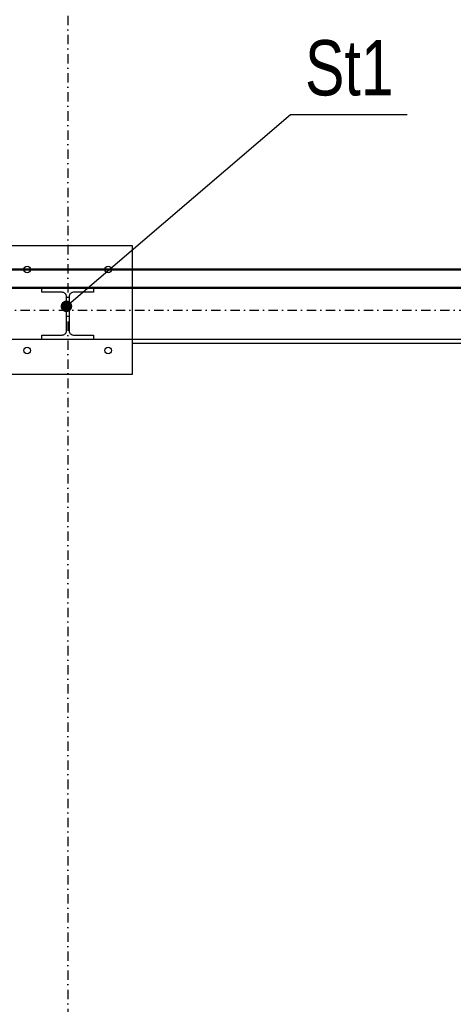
# Model space of a CAD drawing. Header units: centimetres. Extents: x 47725 to 65780, y 1892 to 12037.
# Tile 128 of 156: x 52060 to 52178, y 5582 to 5849. Entities that reach past the tile are written whole.
import ezdxf

# ---------------------------------------------------------------- set-up
doc = ezdxf.new("R2010")
doc.units = ezdxf.units.CM
doc.header["$LTSCALE"] = 0.02
doc.linetypes.add('DASHDOT2', pattern=[12.7, 6.35, -3.175, 0, -3.175])
for name, color, linetype in [('33 - linia 2', 3, 'Continuous'), ('333 - linia 3', 5, 'Continuous'), ('A-ELEWACJE', 3, 'Continuous'), ('A-Grid', 191, 'DASHDOT2'), ('CKWYMIAR', 3, 'Continuous'), ('OPIS_K_WYK', 3, 'Continuous')]:
    doc.layers.add(name, color=color, linetype=linetype)
doc.layers.add('CKPOM_POWIERZ', color=1, linetype='Continuous', plot=False)
doc.layers.add('CKSCIANY_PRZEKR', color=6, linetype='Continuous', lineweight=50)
doc.layers.add('REV', color=20, linetype='Continuous', lineweight=40, plot=False)
doc.styles.get("Standard").update_dxf_attribs({"font": 'ic-simplex.shx', "width": 0.8})
doc.dimstyles.new('CADKON cm', dxfattribs={"dimscale": 10, "dimtxt": 2.5, "dimasz": 2.5, "dimexe": 1.8, "dimexo": 5, "dimgap": 0.6, "dimtad": 1, "dimrnd": 0.1, "dimtxsty": 'Standard', "dimblk1": 'OBLIQUE', "dimblk2": 'OBLIQUE', "dimsah": 1, "dimcen": 2.5, "dimadec": 1, "dimazin": 2, "dimtfac": 1, "dimtix": 1, "dimtmove": 2, "dimatfit": 3, "dimldrblk": 'OPEN30', "dimfxl": 5, "dimfxlon": 1, "dimtfill": 1, "dimtolj": 1, "dimarcsym": 0})
doc.dimstyles.new('Kopia2 CADKON cm', dxfattribs={"dimscale": 5, "dimtxt": 3, "dimasz": 2.5, "dimexe": 1.8, "dimexo": 5, "dimgap": 0.6, "dimtad": 1, "dimrnd": 0.5, "dimtxsty": 'Standard', "dimblk1": 'OBLIQUE', "dimblk2": 'OBLIQUE', "dimsah": 1, "dimcen": 2.5, "dimadec": 1, "dimazin": 2, "dimtfac": 1, "dimtix": 1, "dimtmove": 2, "dimatfit": 3, "dimldrblk": 'OPEN30', "dimfxl": 2, "dimfxlon": 1, "dimtfill": 1, "dimtolj": 1, "dimarcsym": 0})

# ---------------------------------------------------------------- blocks, each defined once
blk = doc.blocks.new('A$7E8814A102C37C')
at = {"layer": 'A-Grid', "ltscale": 20}
blk.add_line((-237.5, -417), (3157.5, -417), dxfattribs=at)
blk.add_lwpolyline([(2500, -130), (2500, -1964.5)], dxfattribs=at)
blk = doc.blocks.new('A$7E8A9A372D53')
at = {"layer": '33 - linia 2'}
blk.add_lwpolyline([(25040, -50), (25180, -50), (25180, -62), (25125.5, -62, 0.4142136), (25113.5, -74), (25113.5, -166, 0.4142136), (25125.5, -178), (25180, -178), (25180, -190), (25040, -190), (25040, -178), (25094.5, -178, 0.4142136), (25106.5, -166), (25106.5, -74, 0.4142136), (25094.5, -62), (25040, -62)], format="xyb", close=True, dxfattribs=at)
blk = doc.blocks.new('_OBLIQUE')
at = {"color": 0, "linetype": 'ByBlock'}
blk.add_line((-0.5, -0.5), (0.5, 0.5), dxfattribs=at)
blk = doc.blocks.new('*D1953')
at = {"layer": 'CKWYMIAR', "color": 0, "lineweight": -2}
for p, q in [((52027.93, 5910.22), (52027.93, 5929.22)), ((52578.82, 5910.22), (52578.82, 5929.22)), ((52027.93, 5920.22), (52578.82, 5920.22))]:
    blk.add_line(p, q, dxfattribs=at)
at = {"layer": 'CKWYMIAR', "color": 0, "lineweight": -2, "xscale": 12.5, "yscale": 12.5, "zscale": 12.5, "rotation": 180}
blk.add_blockref('_OBLIQUE', (52027.93, 5920.22), dxfattribs=at)
at = {"layer": 'CKWYMIAR', "color": 0, "lineweight": -2, "xscale": 12.5, "yscale": 12.5, "zscale": 12.5}
blk.add_blockref('_OBLIQUE', (52578.82, 5920.22), dxfattribs=at)
at = {"layer": 'CKWYMIAR', "color": 0, "insert": (52303.37, 5930.72), "char_height": 15, "attachment_point": 5, "bg_fill": 3, "box_fill_scale": 1.1, "bg_fill_color": 256, "bg_fill_true_color": 13158600, "bg_fill_transparency": 0}
blk.add_mtext('\\A1;551', dxfattribs=at)
blk = doc.blocks.new('_Open30')
at = {"color": 0, "linetype": 'ByBlock', "lineweight": -2}
for p, q in [((-1, 0.268), (0, 0)), ((0, 0), (-1, -0.268)), ((0, 0), (-1, 0))]:
    blk.add_line(p, q, dxfattribs=at)
blk = doc.blocks.new('*D1964')
at = {"layer": 'CKWYMIAR', "color": 0, "lineweight": -2}
for p, q in [((52022.93, 5950.22), (52022.93, 5969.22)), ((52583.82, 5950.22), (52583.82, 5969.22)), ((52022.93, 5960.22), (52583.82, 5960.22))]:
    blk.add_line(p, q, dxfattribs=at)
at = {"layer": 'CKWYMIAR', "color": 0, "lineweight": -2, "xscale": 12.5, "yscale": 12.5, "zscale": 12.5, "rotation": 180}
blk.add_blockref('_OBLIQUE', (52022.93, 5960.22), dxfattribs=at)
at = {"layer": 'CKWYMIAR', "color": 0, "lineweight": -2, "xscale": 12.5, "yscale": 12.5, "zscale": 12.5}
blk.add_blockref('_OBLIQUE', (52583.82, 5960.22), dxfattribs=at)
at = {"layer": 'CKWYMIAR', "color": 0, "insert": (52303.37, 5970.72), "char_height": 15, "attachment_point": 5, "bg_fill": 3, "box_fill_scale": 1.1, "bg_fill_color": 256, "bg_fill_true_color": 13158600, "bg_fill_transparency": 0}
blk.add_mtext('\\A1;561', dxfattribs=at)
blk = doc.blocks.new('A$7E8A16153526364')
at = {"layer": '33 - linia 2'}
blk.add_lwpolyline([(-5285, 65), (-4935, 65), (-4935, -285), (-5285, -285)], close=True, dxfattribs=at)
for centre in [(-5220, 0), (-5000, 0), (-5220, -220), (-5000, -220)]:
    blk.add_circle(centre, 9, dxfattribs=at)
at = {"layer": '333 - linia 3'}
blk.add_lwpolyline([(-4935, -50), (-4935, -200), (-285, -200), (-285, -50)], close=True, dxfattribs=at)

msp = doc.modelspace()

# ---------------------------------------------------------------- linework, layer by layer
at = {"layer": 'CKPOM_POWIERZ'}
msp.add_lwpolyline([(51084.819, 4528.604), (52566.82, 4528.604), (52566.82, 5762.604), (51084.819, 5762.604)], close=True, dxfattribs=at)
at = {"layer": 'CKSCIANY_PRZEKR'}
for p, q in [((52022.929, 5781.604), (52583.82, 5781.604)), ((52027.929, 5776.604), (52578.82, 5776.604))]:
    msp.add_line(p, q, dxfattribs=at)
at = {"layer": 'OPIS_K_WYK', "ltscale": 0.5}
msp.add_lwpolyline([(52133.334, 5823.668), (52164.966, 5823.668)], dxfattribs=at)

# ---------------------------------------------------------------- block references
at = {"layer": 'A-Grid', "lineweight": -3}
msp.add_blockref('A$7E8814A102C37C', (49572.82, 6187.604), dxfattribs=at)
at = {"layer": 'REV', "xscale": 0.1, "yscale": 0.1, "zscale": 0.1}
msp.add_blockref('A$7E8A9A372D53', (49561.82, 5781.604), dxfattribs=at)

# ---------------------------------------------------------------- texts
at = {"layer": 'OPIS_K_WYK', "linetype": 'Continuous', "width": 0.8}
msp.add_text('St1', height=15, dxfattribs=at).set_placement((52137.242, 5828.812))

# ---------------------------------------------------------------- leaders
at = {"layer": 'OPIS_K_WYK', "ltscale": 0.5}
msp.add_leader([(52072.47, 5771.604), (52133.334, 5823.668)], dimstyle='CADKON cm', override={"dimscale": 5, "dimldrblk": 'DotSmall'}, dxfattribs=at)

# ---------------------------------------------------------------- next in the draw order: dimensions: what is measured, and where the dimension line sits
at = {"layer": 'CKWYMIAR'}
dim = msp.add_linear_dim(base=(52578.82, 5920.219), p1=(52027.929, 5762.604), p2=(52578.82, 5761.847), dimstyle='Kopia2 CADKON cm', override={"dimtmove": 2}, dxfattribs=at)
dim.commit()
dim.dimension.update_dxf_attribs({"geometry": '*D1953', "text_midpoint": (52303.375, 5930.719)})

# ---------------------------------------------------------------- next in the draw order: dimensions: what is measured, and where the dimension line sits
dim = msp.add_linear_dim(base=(52583.82, 5960.219), p1=(52022.929, 5781.604), p2=(52583.82, 5781.604), dimstyle='Kopia2 CADKON cm', override={"dimtmove": 2}, dxfattribs=at)
dim.commit()
dim.dimension.update_dxf_attribs({"geometry": '*D1964', "text_midpoint": (52303.375, 5970.719)})

# ---------------------------------------------------------------- next in the draw order: block references
at = {"layer": 'A-ELEWACJE', "xscale": 0.1, "yscale": 0.1, "zscale": 0.1}
msp.add_blockref('A$7E8A16153526364', (52583.82, 5781.604), dxfattribs=at)

doc.saveas('drawing.dxf')
